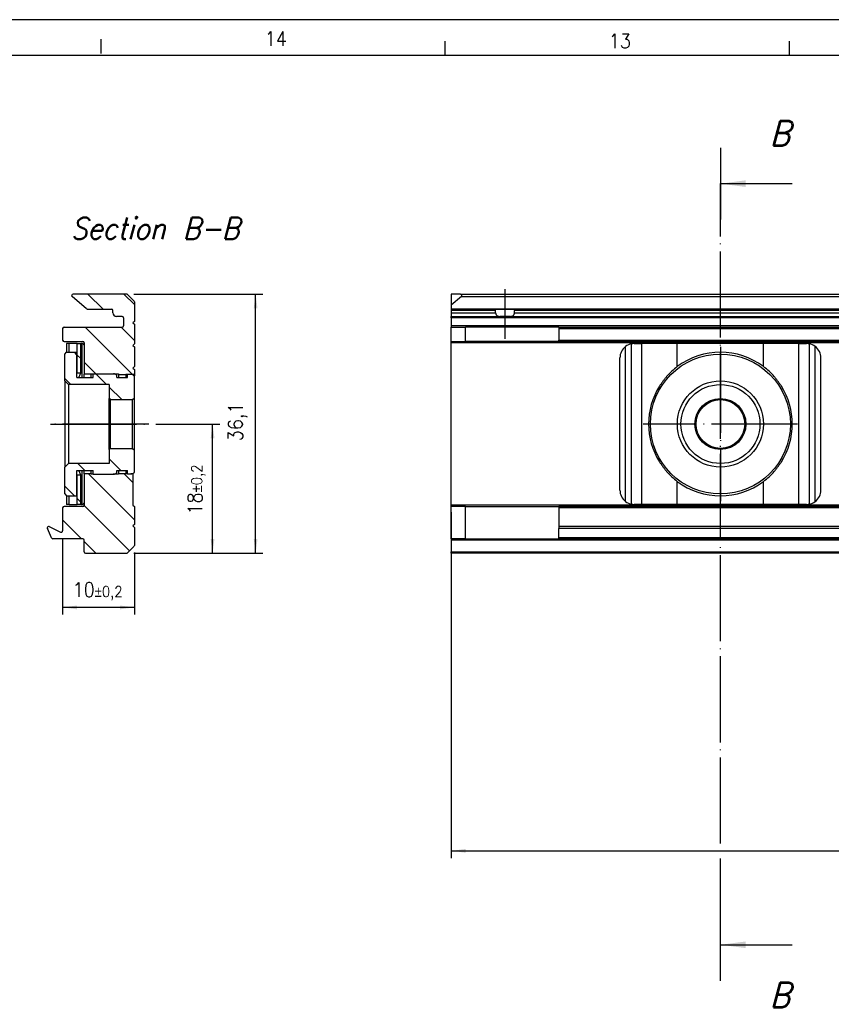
# Model space of a CAD drawing. Header units: millimetres. Extents: x -746 to 1006, y -92 to 517.
# Tile 9 of 59: x -593 to -480, y 365 to 502. Entities that reach past the tile are written whole.
import ezdxf

# ---------------------------------------------------------------- set-up
doc = ezdxf.new("R2010")
doc.units = ezdxf.units.MM
doc.linetypes.add('DOT_CENTER', pattern=[14, 12, -1, 0, -1])
doc.layers.add('1', color=7, linetype='Continuous')
doc.styles.add('CONVERTER_11', font='txt.shx', dxfattribs={"width": 0.9, "oblique": 15})
doc.styles.add('CONVERTER_12', font='txt.shx', dxfattribs={"width": 0.9})
doc.dimstyles.new('ME10_DIM_15', dxfattribs={"dimtxt": 2, "dimasz": 2, "dimexe": 1, "dimexo": 1, "dimgap": 1, "dimtad": 1, "dimdsep": 46, "dimtxsty": 'CONVERTER_12', "dimsah": 1, "dimcen": 0.09, "dimclrd": 2, "dimclre": 2, "dimclrt": 2, "dimadec": 0, "dimazin": 0, "dimtol": 1, "dimtp": 0.2, "dimtm": 0.2, "dimtfac": 0.75, "dimtdec": 0, "dimtix": 1, "dimtmove": 0, "dimatfit": 3, "dimfxl": 1, "dimtolj": 1, "dimtzin": 0, "dimarcsym": 0})
doc.dimstyles.new('ME10_DIM_16', dxfattribs={"dimtxt": 2, "dimasz": 2, "dimexe": 1, "dimexo": 1, "dimgap": 1, "dimtad": 1, "dimdsep": 46, "dimtxsty": 'CONVERTER_12', "dimsah": 1, "dimcen": 0.09, "dimclrd": 2, "dimclre": 2, "dimclrt": 2, "dimadec": 0, "dimazin": 0, "dimtol": 1, "dimtp": 0.2, "dimtm": 0.2, "dimtfac": 0.75, "dimtdec": 0, "dimtix": 1, "dimtmove": 0, "dimatfit": 3, "dimfxl": 1, "dimtolj": 1, "dimtzin": 0, "dimarcsym": 0})
doc.dimstyles.new('ME10_DIM_17', dxfattribs={"dimtxt": 2, "dimasz": 2, "dimexe": 1, "dimexo": 1, "dimgap": 1, "dimtad": 1, "dimdsep": 46, "dimtxsty": 'CONVERTER_12', "dimsah": 1, "dimcen": 0.09, "dimclrd": 2, "dimclre": 2, "dimclrt": 2, "dimadec": 0, "dimazin": 0, "dimtfac": 1, "dimtdec": 4, "dimtix": 1, "dimtmove": 0, "dimatfit": 3, "dimfxl": 1, "dimtolj": 1, "dimtzin": 0, "dimarcsym": 0})
doc.dimstyles.new('ME10_DIM_29', dxfattribs={"dimtxt": 2, "dimasz": 2, "dimexe": 1, "dimexo": 1, "dimgap": 1, "dimtad": 1, "dimdsep": 46, "dimtxsty": 'CONVERTER_12', "dimsah": 1, "dimcen": 0.09, "dimclrd": 2, "dimclre": 2, "dimclrt": 2, "dimadec": 0, "dimazin": 0, "dimtol": 1, "dimtp": 0.4, "dimtm": 0.4, "dimtfac": 0.75, "dimtdec": 0, "dimtix": 1, "dimtmove": 0, "dimatfit": 3, "dimfxl": 1, "dimtolj": 1, "dimtzin": 0, "dimarcsym": 0})
doc.dimstyles.get("Standard").update_dxf_attribs({"dimtxt": 0.18, "dimasz": 0.18, "dimexe": 0.18, "dimexo": 0.0625, "dimgap": 0.09, "dimtad": 0, "dimtih": 1, "dimtoh": 1, "dimdec": 4, "dimzin": 0, "dimdsep": 46, "dimtxsty": 'Standard', "dimcen": 0.09, "dimadec": 0, "dimazin": 0, "dimtfac": 1, "dimtdec": 4, "dimtofl": 0, "dimtmove": 0, "dimatfit": 3, "dimfxl": 1, "dimtolj": 1, "dimtzin": 0, "dimarcsym": 0})
pattern_1 = [(-45, (0, 0), (2.5, 2.5), [])]

# ---------------------------------------------------------------- blocks, each defined once
blk = doc.blocks.new('SOPORTE_SV2-T__6', base_point=(-589.22, 427.45))
at = {"linetype": 'Continuous'}
h = blk.add_hatch(dxfattribs=at)
h.set_pattern_fill('_USER', color=3, scale=3.535534, angle=-45, pattern_type=0)
h.set_pattern_definition(pattern_1)
edge = h.paths.add_edge_path()
edge.add_arc((-583.6, 461.65), 0.2, 230, 270)
edge.add_line((-583.6, 461.45), (-582.73, 461.45))
edge.add_line((-582.73, 461.45), (-580.28, 461.45))
edge.add_arc((-580.28, 461.25), 0.2, 0, 90, ccw=False)
edge.add_line((-580.08, 461.25), (-580.08, 460.95))
edge.add_arc((-579.58, 460.95), 0.5, 180, 270)
edge.add_line((-579.58, 460.45), (-579.43, 460.45))
edge.add_line((-579.43, 460.45), (-578.78, 460.45))
edge.add_arc((-578.78, 460.25), 0.2, 0, 90, ccw=False)
edge.add_line((-578.58, 460.25), (-578.58, 459.15))
edge.add_arc((-578.78, 459.15), 0.2, 270, 360, ccw=False)
edge.add_line((-578.78, 458.95), (-586.88, 458.95))
edge.add_arc((-586.88, 458.75), 0.2, 90, 180)
edge.add_line((-587.08, 458.75), (-587.08, 457.15))
edge.add_arc((-586.88, 457.15), 0.2, 180, 270)
edge.add_line((-586.88, 456.95), (-584.28, 456.95))
edge.add_arc((-584.28, 456.75), 0.2, 0, 90, ccw=False)
edge.add_line((-584.08, 456.75), (-584.08, 456.45))
edge.add_line((-584.08, 456.45), (-584.08, 452.4))
edge.add_line((-584.08, 452.4), (-583.08, 452.4))
edge.add_line((-583.08, 452.4), (-583.08, 452.45))
edge.add_line((-583.08, 452.45), (-582.83, 452.45))
edge.add_line((-582.83, 452.45), (-580.02, 452.45))
edge.add_line((-580.02, 452.45), (-579.28, 452.45))
edge.add_line((-579.28, 452.45), (-579.28, 452.35))
edge.add_line((-579.28, 452.35), (-578.28, 452.35))
edge.add_line((-578.28, 452.35), (-578.28, 452.4))
edge.add_line((-578.28, 452.4), (-578.03, 452.4))
edge.add_line((-578.03, 452.4), (-577.57, 452.4))
edge.add_line((-577.57, 452.4), (-577.08, 452.4))
edge.add_line((-577.08, 452.4), (-577.08, 453.05))
edge.add_line((-577.08, 453.05), (-577.28, 453.25))
edge.add_line((-577.28, 453.25), (-577.08, 453.45))
edge.add_line((-577.08, 453.45), (-577.08, 456.2))
edge.add_line((-577.08, 456.2), (-577.28, 456.4))
edge.add_line((-577.28, 456.4), (-577.08, 456.6))
edge.add_line((-577.08, 456.6), (-577.08, 459.35))
edge.add_line((-577.08, 459.35), (-577.28, 459.55))
edge.add_line((-577.28, 459.55), (-577.08, 459.75))
edge.add_line((-577.08, 459.75), (-577.08, 462.47))
edge.add_arc((-577.28, 462.47), 0.2, 0, 45)
edge.add_line((-577.14, 462.61), (-578.02, 463.49))
edge.add_arc((-578.16, 463.35), 0.2, 45, 90)
edge.add_line((-578.16, 463.55), (-585.63, 463.55))
edge.add_arc((-585.63, 463.35), 0.2, 90, 230)
edge.add_line((-585.76, 463.2), (-583.73, 461.5))
h = blk.add_hatch(dxfattribs=at)
h.set_pattern_fill('_USER', color=3, scale=3.535534, angle=-45, pattern_type=0)
h.set_pattern_definition(pattern_1)
edge = h.paths.add_edge_path()
edge.add_line((-585.05, 456.65), (-584.55, 456.65))
edge.add_line((-584.55, 456.65), (-584.55, 452.55))
edge.add_spline(control_points=[(-584.55, 452.55), (-584.59, 452.55), (-584.68, 452.55), (-584.8, 452.55), (-584.93, 452.55), (-585.01, 452.55), (-585.05, 452.55)], knot_values=[0, 0, 0, 0, 0.125, 0.25, 0.375, 0.5, 0.5, 0.5, 0.5], degree=3, periodic=0)
edge.add_line((-585.05, 452.55), (-585.05, 456.65))
h = blk.add_hatch(dxfattribs=at)
h.set_pattern_fill('_USER', color=3, scale=3.535534, angle=-45, pattern_type=0)
h.set_pattern_definition(pattern_1)
edge = h.paths.add_edge_path()
edge.add_line((-585.08, 452.49), (-585.08, 451.92))
edge.add_line((-585.08, 451.92), (-582.83, 451.92))
edge.add_line((-582.83, 451.92), (-582.83, 452.45))
edge.add_line((-582.83, 452.45), (-580.02, 452.45))
edge.add_arc((-580.02, 451.84), 0.613, 36.3292, 89.4593, ccw=False)
edge.add_line((-579.53, 452.2), (-579.53, 451.92))
edge.add_line((-579.53, 451.92), (-578.03, 451.92))
edge.add_line((-578.03, 451.92), (-578.03, 452.4))
edge.add_line((-578.03, 452.4), (-577.57, 452.4))
edge.add_arc((-577.57, 451.79), 0.613, 36.3182, 89.4483, ccw=False)
edge.add_line((-577.08, 452.15), (-577.08, 449.1))
edge.add_line((-577.08, 449.1), (-577.33, 448.85))
edge.add_line((-577.33, 448.85), (-580.43, 448.85))
edge.add_line((-580.43, 448.85), (-580.58, 449))
edge.add_line((-580.58, 449), (-580.58, 450.95))
edge.add_line((-580.58, 450.95), (-586.28, 450.95))
edge.add_line((-586.28, 450.95), (-586.78, 451.45))
edge.add_line((-586.78, 451.45), (-586.78, 455.2))
edge.add_line((-586.78, 455.2), (-586.53, 455.45))
edge.add_line((-586.53, 455.45), (-585.08, 455.45))
edge.add_line((-585.08, 455.45), (-585.08, 452.49))
h = blk.add_hatch(dxfattribs=at)
h.set_pattern_fill('_USER', color=3, scale=3.535534, angle=-45, pattern_type=0)
h.set_pattern_definition(pattern_1)
edge = h.paths.add_edge_path()
edge.add_line((-580.58, 441.9), (-580.58, 439.95))
edge.add_line((-580.58, 439.95), (-586.28, 439.95))
edge.add_line((-586.28, 439.95), (-586.78, 439.45))
edge.add_line((-586.78, 439.45), (-586.78, 435.7))
edge.add_line((-586.78, 435.7), (-586.53, 435.45))
edge.add_line((-586.53, 435.45), (-585.08, 435.45))
edge.add_line((-585.08, 435.45), (-585.08, 438.41))
edge.add_line((-585.08, 438.41), (-585.08, 438.97))
edge.add_line((-585.08, 438.97), (-582.83, 438.97))
edge.add_line((-582.83, 438.97), (-582.83, 438.45))
edge.add_line((-582.83, 438.45), (-580.02, 438.45))
edge.add_arc((-580.02, 439.06), 0.613, 270.5407, 323.6708)
edge.add_line((-579.53, 438.7), (-579.53, 438.97))
edge.add_line((-579.53, 438.97), (-578.03, 438.97))
edge.add_line((-578.03, 438.97), (-578.03, 438.5))
edge.add_line((-578.03, 438.5), (-577.57, 438.5))
edge.add_arc((-577.57, 439.11), 0.613, 270.5517, 323.6818)
edge.add_line((-577.08, 438.75), (-577.08, 441.8))
edge.add_line((-577.08, 441.8), (-577.33, 442.05))
edge.add_line((-577.33, 442.05), (-580.43, 442.05))
edge.add_line((-580.43, 442.05), (-580.58, 441.9))
h = blk.add_hatch(dxfattribs=at)
h.set_pattern_fill('_USER', color=3, scale=3.535534, angle=-45, pattern_type=0)
h.set_pattern_definition(pattern_1)
edge = h.paths.add_edge_path()
edge.add_line((-584.08, 438.5), (-584.08, 434.45))
edge.add_line((-584.08, 434.45), (-584.08, 434.15))
edge.add_arc((-584.28, 434.15), 0.2, 270, 360, ccw=False)
edge.add_line((-584.28, 433.95), (-586.88, 433.95))
edge.add_arc((-586.88, 433.75), 0.2, 90, 180)
edge.add_line((-587.08, 433.75), (-587.08, 430.56))
edge.add_arc((-587.28, 430.56), 0.2, 244, 360, ccw=False)
edge.add_line((-587.37, 430.38), (-588.93, 431.15))
edge.add_arc((-589.02, 430.97), 0.2, 64, 204)
edge.add_line((-589.2, 430.89), (-588.62, 429.57))
edge.add_arc((-588.43, 429.65), 0.2, 204, 270)
edge.add_line((-588.43, 429.45), (-584.28, 429.45))
edge.add_arc((-584.28, 429.25), 0.2, 0, 90, ccw=False)
edge.add_line((-584.08, 429.25), (-584.08, 427.65))
edge.add_arc((-583.88, 427.65), 0.2, 180, 270)
edge.add_line((-583.88, 427.45), (-578.16, 427.45))
edge.add_arc((-578.16, 427.65), 0.2, 270, 315)
edge.add_line((-578.02, 427.51), (-577.14, 428.39))
edge.add_arc((-577.28, 428.53), 0.2, 315, 360)
edge.add_line((-577.08, 428.53), (-577.08, 431.05))
edge.add_line((-577.08, 431.05), (-577.28, 431.25))
edge.add_line((-577.28, 431.25), (-577.08, 431.45))
edge.add_line((-577.08, 431.45), (-577.08, 433.95))
edge.add_line((-577.08, 433.95), (-577.28, 434.15))
edge.add_line((-577.28, 434.15), (-577.28, 438.5))
edge.add_line((-577.28, 438.5), (-577.57, 438.5))
edge.add_line((-577.57, 438.5), (-578.03, 438.5))
edge.add_line((-578.03, 438.5), (-578.28, 438.5))
edge.add_line((-578.28, 438.5), (-578.28, 438.55))
edge.add_line((-578.28, 438.55), (-579.28, 438.55))
edge.add_line((-579.28, 438.55), (-579.28, 438.45))
edge.add_line((-579.28, 438.45), (-580.02, 438.45))
edge.add_line((-580.02, 438.45), (-582.83, 438.45))
edge.add_line((-582.83, 438.45), (-583.08, 438.45))
edge.add_line((-583.08, 438.45), (-583.08, 438.5))
edge.add_line((-583.08, 438.5), (-584.08, 438.5))
h = blk.add_hatch(dxfattribs=at)
h.set_pattern_fill('_USER', color=3, scale=3.535534, angle=-45, pattern_type=0)
h.set_pattern_definition(pattern_1)
edge = h.paths.add_edge_path()
edge.add_line((-585.05, 434.25), (-585.05, 438.35))
edge.add_spline(control_points=[(-585.05, 438.35), (-585.01, 438.35), (-584.93, 438.35), (-584.8, 438.35), (-584.68, 438.35), (-584.59, 438.35), (-584.55, 438.35)], knot_values=[0, 0, 0, 0, 0.125, 0.25, 0.375, 0.5, 0.5, 0.5, 0.5], degree=3, periodic=0)
edge.add_line((-584.55, 438.35), (-584.55, 434.25))
edge.add_line((-584.55, 434.25), (-585.05, 434.25))
at = {"color": 7, "linetype": 'Continuous'}
for p, q in [((-583.73, 461.5), (-585.76, 463.2)), ((-578.16, 463.55), (-585.63, 463.55)), ((-577.14, 462.61), (-578.02, 463.49)), ((-577.08, 462.47), (-577.08, 459.75)), ((-583.6, 461.45), (-582.73, 461.45)), ((-582.73, 461.45), (-580.28, 461.45)), ((-580.08, 460.95), (-580.08, 461.25)), ((-579.43, 460.45), (-579.58, 460.45)), ((-578.78, 460.45), (-579.43, 460.45)), ((-578.58, 460.25), (-578.58, 459.15)), ((-577.08, 459.75), (-577.28, 459.55)), ((-587.08, 458.75), (-587.08, 457.15)), ((-586.88, 458.95), (-578.78, 458.95)), ((-577.28, 459.55), (-577.08, 459.35)), ((-577.08, 459.35), (-577.08, 456.6)), ((-586.88, 456.95), (-584.28, 456.95)), ((-586.55, 456.65), (-586.55, 455.43)), ((-586.18, 456.65), (-586.55, 456.65)), ((-585.05, 456.65), (-586.18, 456.65)), ((-585.05, 452.55), (-585.05, 456.65)), ((-585.05, 456.65), (-584.55, 456.65)), ((-584.55, 452.55), (-584.55, 456.65)), ((-584.55, 456.65), (-584.44, 456.65)), ((-584.08, 456.75), (-584.08, 456.45)), ((-584.08, 456.45), (-584.08, 452.4)), ((-577.08, 456.6), (-577.28, 456.4)), ((-577.28, 456.4), (-577.08, 456.2)), ((-577.08, 456.2), (-577.08, 453.45)), ((-586.78, 455.2), (-586.53, 455.45)), ((-586.78, 451.45), (-586.78, 455.2)), ((-586.53, 455.45), (-585.08, 455.45)), ((-585.08, 452.49), (-585.08, 455.45)), ((-577.08, 453.45), (-577.28, 453.25)), ((-577.28, 453.25), (-577.08, 453.05)), ((-577.08, 453.05), (-577.08, 452.4)), ((-586.78, 451.45), (-586.78, 439.45)), ((-586.28, 450.95), (-586.78, 451.45)), ((-585.08, 451.92), (-585.08, 452.49)), ((-585.08, 451.92), (-582.83, 451.92)), ((-583.08, 452.4), (-584.08, 452.4)), ((-584.08, 451.92), (-584.08, 452.4)), ((-583.08, 452.4), (-583.08, 452.45)), ((-583.08, 452.45), (-582.83, 452.45)), ((-583.08, 451.92), (-583.08, 452.4)), ((-582.83, 451.92), (-582.83, 452.45)), ((-582.83, 452.45), (-580.02, 452.45)), ((-580.02, 452.45), (-579.28, 452.45)), ((-579.53, 451.92), (-579.53, 452.2)), ((-579.53, 451.92), (-578.03, 451.92)), ((-579.28, 452.45), (-579.28, 452.35)), ((-579.28, 452.35), (-579.28, 451.92)), ((-579.28, 452.35), (-578.28, 452.35)), ((-578.28, 452.35), (-578.28, 452.4)), ((-578.28, 452.4), (-578.03, 452.4)), ((-578.28, 452.35), (-578.28, 451.92)), ((-578.03, 451.92), (-578.03, 452.4)), ((-578.03, 452.4), (-577.57, 452.4)), ((-577.57, 452.4), (-577.08, 452.4)), ((-577.08, 452.4), (-577.08, 452.15)), ((-577.08, 449.1), (-577.08, 452.15)), ((-586.28, 450.95), (-586.28, 445.45)), ((-580.58, 450.95), (-586.28, 450.95)), ((-580.58, 450.95), (-580.58, 449)), ((-580.43, 448.85), (-580.58, 449)), ((-580.58, 441.9), (-580.58, 449)), ((-580.43, 448.85), (-577.33, 448.85)), ((-580.43, 442.05), (-580.43, 448.85)), ((-577.33, 448.85), (-577.08, 449.1)), ((-577.33, 442.05), (-577.33, 448.85)), ((-577.08, 441.8), (-577.08, 449.1)), ((-586.28, 445.45), (-586.28, 439.95)), ((-580.43, 442.05), (-580.58, 441.9)), ((-580.58, 441.9), (-580.58, 439.95)), ((-580.43, 442.05), (-577.33, 442.05)), ((-577.33, 442.05), (-577.08, 441.8)), ((-577.08, 438.75), (-577.08, 441.8)), ((-586.28, 439.95), (-586.78, 439.45)), ((-586.78, 435.7), (-586.78, 439.45)), ((-580.58, 439.95), (-586.28, 439.95)), ((-585.08, 438.41), (-585.08, 438.97)), ((-585.08, 438.97), (-582.83, 438.97)), ((-585.08, 435.45), (-585.08, 438.41)), ((-585.05, 434.25), (-585.05, 438.35)), ((-584.55, 434.25), (-584.55, 438.35)), ((-584.08, 438.5), (-584.08, 438.97)), ((-583.08, 438.5), (-584.08, 438.5)), ((-584.08, 438.5), (-584.08, 434.45)), ((-583.08, 438.5), (-583.08, 438.97)), ((-583.08, 438.45), (-583.08, 438.5)), ((-582.83, 438.45), (-583.08, 438.45)), ((-582.83, 438.45), (-582.83, 438.97)), ((-582.83, 438.45), (-580.02, 438.45)), ((-579.28, 438.45), (-580.02, 438.45)), ((-579.53, 438.7), (-579.53, 438.97)), ((-579.53, 438.97), (-578.03, 438.97)), ((-579.28, 438.97), (-579.28, 438.55)), ((-579.28, 438.55), (-578.28, 438.55)), ((-579.28, 438.55), (-579.28, 438.45)), ((-578.28, 438.97), (-578.28, 438.55)), ((-578.28, 438.5), (-578.28, 438.55)), ((-578.03, 438.5), (-578.28, 438.5)), ((-578.03, 438.5), (-578.03, 438.97)), ((-578.03, 438.5), (-577.57, 438.5)), ((-577.28, 438.5), (-577.57, 438.5)), ((-577.28, 438.5), (-577.28, 438.58)), ((-577.28, 438.5), (-577.28, 434.15)), ((-586.78, 435.7), (-586.53, 435.45)), ((-586.55, 435.47), (-586.55, 434.25)), ((-586.53, 435.45), (-585.08, 435.45)), ((-587.08, 433.75), (-587.08, 430.56)), ((-584.28, 433.95), (-586.88, 433.95)), ((-586.18, 434.25), (-586.55, 434.25)), ((-586.18, 434.25), (-585.05, 434.25)), ((-584.55, 434.25), (-585.05, 434.25)), ((-584.44, 434.25), (-584.55, 434.25)), ((-584.08, 434.45), (-584.08, 434.15)), ((-577.28, 434.15), (-577.08, 433.95)), ((-577.08, 433.95), (-577.08, 431.45)), ((-588.62, 429.57), (-589.2, 430.89)), ((-588.93, 431.15), (-587.37, 430.38)), ((-577.08, 431.45), (-577.28, 431.25)), ((-577.28, 431.25), (-577.08, 431.05)), ((-577.08, 431.05), (-577.08, 428.53)), ((-584.28, 429.45), (-588.43, 429.45)), ((-584.08, 427.65), (-584.08, 429.25)), ((-578.02, 427.51), (-577.14, 428.39)), ((-583.88, 427.45), (-578.16, 427.45))]:
    blk.add_line(p, q, dxfattribs=at)
at = {"color": 3, "linetype": 'Continuous'}
for p, q in [((-586.18, 455.45), (-586.18, 456.65)), ((-584.36, 451.92), (-584.36, 456.65)), ((-584.36, 434.25), (-584.36, 438.97)), ((-586.18, 434.25), (-586.18, 435.45))]:
    blk.add_line(p, q, dxfattribs=at)
at = {"color": 7, "linetype": 'Continuous'}
for centre, radius, start, end in [((-585.63, 463.35), 0.2, 90, 230), ((-578.16, 463.35), 0.2, 45, 90), ((-577.28, 462.47), 0.2, 0, 45), ((-583.6, 461.65), 0.2, 230, 270), ((-580.28, 461.25), 0.2, 0, 90), ((-579.58, 460.95), 0.5, 180, 270), ((-578.78, 460.25), 0.2, 0, 90), ((-586.88, 458.75), 0.2, 90, 180), ((-578.78, 459.15), 0.2, 270, 0), ((-586.88, 457.15), 0.2, 180, 270), ((-584.28, 456.75), 0.2, 0, 90), ((-580.02, 451.84), 0.613, 36.3292, 89.4593), ((-577.57, 451.79), 0.613, 36.3182, 89.4483), ((-580.02, 439.06), 0.613, 270.5407, 323.6708), ((-577.57, 439.11), 0.613, 270.5517, 323.6818), ((-586.88, 433.75), 0.2, 90, 180), ((-584.28, 434.15), 0.2, 270, 0), ((-589.02, 430.97), 0.2, 64, 204), ((-588.43, 429.65), 0.2, 204, 270), ((-587.28, 430.56), 0.2, 244, 0), ((-584.28, 429.25), 0.2, 0, 90), ((-577.28, 428.53), 0.2, 315, 0), ((-583.88, 427.65), 0.2, 180, 270), ((-578.16, 427.65), 0.2, 270, 315)]:
    blk.add_arc(centre, radius, start, end, dxfattribs=at)
for points, knots in [([(-584.36, 456.65), (-584.37, 456.65), (-584.4, 456.65), (-584.43, 456.65), (-584.44, 456.65)], [0, 0, 0, 0, 0.04287066, 0.08566535, 0.08566535, 0.08566535, 0.08566535]), ([(-584.22, 456.61), (-584.23, 456.61), (-584.25, 456.62), (-584.28, 456.63), (-584.32, 456.64), (-584.35, 456.64), (-584.36, 456.65)], [0, 0, 0, 0, 0.0335814, 0.0688181, 0.1061577, 0.1455934, 0.1455934, 0.1455934, 0.1455934]), ([(-584.08, 456.45), (-584.09, 456.47), (-584.1, 456.5), (-584.13, 456.55), (-584.17, 456.58), (-584.2, 456.6), (-584.22, 456.61)], [0, 0, 0, 0, 0.0566977, 0.11026, 0.1630025, 0.217434, 0.217434, 0.217434, 0.217434]), ([(-585.08, 452.49), (-585.08, 452.49), (-585.07, 452.51), (-585.06, 452.53), (-585.06, 452.54), (-585.05, 452.55), (-585.05, 452.55)], [0, 0, 0, 0, 0.02579089, 0.05160843, 0.06023473, 0.06886103, 0.06886103, 0.06886103, 0.06886103]), ([(-584.8, 451.92), (-584.79, 451.97), (-584.75, 452.06), (-584.7, 452.19), (-584.64, 452.33), (-584.6, 452.43), (-584.57, 452.5), (-584.56, 452.53), (-584.55, 452.55)], [0, 0, 0, 0, 0.143141, 0.287047, 0.4308531, 0.575577, 0.6243996, 0.6732222, 0.6732222, 0.6732222, 0.6732222]), ([(-585.05, 438.35), (-585.05, 438.35), (-585.06, 438.36), (-585.06, 438.37), (-585.07, 438.39), (-585.08, 438.41), (-585.08, 438.41)], [0, 0, 0, 0, 0.008627, 0.017254, 0.04325307, 0.06886104, 0.06886104, 0.06886104, 0.06886104]), ([(-584.55, 438.35), (-584.56, 438.37), (-584.57, 438.4), (-584.6, 438.47), (-584.64, 438.57), (-584.7, 438.71), (-584.75, 438.84), (-584.79, 438.93), (-584.8, 438.97)], [0, 0, 0, 0, 0.048767, 0.097534, 0.2420646, 0.385741, 0.5298653, 0.6732222, 0.6732222, 0.6732222, 0.6732222]), ([(-584.44, 434.25), (-584.43, 434.25), (-584.4, 434.25), (-584.37, 434.25), (-584.36, 434.25)], [0, 0, 0, 0, 0.04279469, 0.08566535, 0.08566535, 0.08566535, 0.08566535]), ([(-584.36, 434.25), (-584.35, 434.26), (-584.32, 434.26), (-584.28, 434.27), (-584.25, 434.28), (-584.23, 434.29), (-584.22, 434.29)], [0, 0, 0, 0, 0.0394357, 0.0767753, 0.1120119, 0.1455934, 0.1455934, 0.1455934, 0.1455934]), ([(-584.22, 434.29), (-584.2, 434.3), (-584.17, 434.32), (-584.13, 434.35), (-584.1, 434.4), (-584.09, 434.43), (-584.08, 434.45)], [0, 0, 0, 0, 0.0544314, 0.107174, 0.1607363, 0.2174339, 0.2174339, 0.2174339, 0.2174339])]:
    blk.add_open_spline(points, degree=3, knots=knots, dxfattribs=at)
for points in [[(-584.55, 452.55), (-584.59, 452.55), (-584.68, 452.55), (-584.8, 452.55), (-584.93, 452.55), (-585.01, 452.55), (-585.05, 452.55)], [(-585.05, 438.35), (-585.01, 438.35), (-584.93, 438.35), (-584.8, 438.35), (-584.68, 438.35), (-584.59, 438.35), (-584.55, 438.35)]]:
    blk.add_open_spline(points, degree=3, dxfattribs=at)
at = {"layer": '1', "color": 2, "linetype": 'DOT_CENTER'}
for p, q in [((-575.08, 445.45), (-588.78, 445.45)), ((-588.78, 445.45), (-575.08, 445.45))]:
    blk.add_line(p, q, dxfattribs=at)
blk = doc.blocks.new('*D82')
at = {"layer": '1', "color": 2, "linetype": 'Continuous'}
for p, q in [((-587.08, 429.56), (-587.08, 418.9)), ((-577.08, 427.53), (-577.08, 418.9)), ((-577.08, 419.9), (-587.08, 419.9))]:
    blk.add_line(p, q, dxfattribs=at)
at = {"layer": '1', "color": 2}
for points in [[(-585.08, 420.16), (-585.08, 419.63), (-587.08, 419.9)], [(-579.08, 419.63), (-579.08, 420.16), (-577.08, 419.9)]]:
    blk.add_solid(points, dxfattribs=at)
at = {"layer": '1', "color": 2, "insert": (-585.69, 420.9), "char_height": 2, "attachment_point": 7, "rotation": 0.0001, "line_spacing_factor": 0.60024, "style": 'CONVERTER_12'}
blk.add_mtext('\\C2;10\\C2;\\H1.5;{\\Fgdt;`}0,2', dxfattribs=at)
blk = doc.blocks.new('*D83')
at = {"layer": '1', "color": 2, "linetype": 'Continuous'}
for p, q in [((-574.08, 445.45), (-565.19, 445.45)), ((-566.19, 427.45), (-566.19, 445.45)), ((-577.16, 427.45), (-565.19, 427.45))]:
    blk.add_line(p, q, dxfattribs=at)
at = {"layer": '1', "color": 2}
for points in [[(-565.93, 443.45), (-566.46, 443.45), (-566.19, 445.45)], [(-566.46, 429.45), (-565.93, 429.45), (-566.19, 427.45)]]:
    blk.add_solid(points, dxfattribs=at)
at = {"layer": '1', "color": 2, "insert": (-567.19, 432.84), "char_height": 2, "attachment_point": 7, "rotation": 90, "line_spacing_factor": 0.60024, "style": 'CONVERTER_12'}
blk.add_mtext('\\C2;18\\C2;\\H1.5;{\\Fgdt;`}0,2', dxfattribs=at)
blk = doc.blocks.new('*D84')
at = {"layer": '1', "color": 2, "linetype": 'Continuous'}
for p, q in [((-577.16, 463.55), (-559.19, 463.55)), ((-560.19, 427.45), (-560.19, 463.55)), ((-577.16, 427.45), (-559.19, 427.45))]:
    blk.add_line(p, q, dxfattribs=at)
at = {"layer": '1', "color": 2}
for points in [[(-559.93, 461.55), (-560.46, 461.55), (-560.19, 463.55)], [(-560.46, 429.45), (-559.93, 429.45), (-560.19, 427.45)]]:
    blk.add_solid(points, dxfattribs=at)
at = {"layer": '1', "color": 2, "insert": (-561.39, 443.05), "char_height": 2, "attachment_point": 7, "rotation": 90, "line_spacing_factor": 0.60024, "style": 'CONVERTER_12'}
blk.add_mtext('36,1', dxfattribs=at)
blk = doc.blocks.new('SOPORTE_SV2-T__16', base_point=(-532.95, 427.45))
at = {"color": 7, "linetype": 'Continuous'}
for p, q in [((-532.95, 463.55), (-532.95, 462)), ((-531.65, 463.55), (-532.95, 463.55)), ((-531.52, 463.2), (-532.95, 462)), ((-531.65, 463.55), (-415.55, 463.55)), ((-532.95, 462), (-532.95, 461.5)), ((-532.95, 461.5), (-532.95, 461.45)), ((-532.95, 461.45), (-532.95, 461.25)), ((-532.95, 461.45), (-526.89, 461.45)), ((-532.95, 461.25), (-532.95, 460.95)), ((-526.89, 461.45), (-524.01, 461.45)), ((-526.76, 460.95), (-526.76, 461.25)), ((-524.14, 460.95), (-524.14, 461.25)), ((-524.01, 461.45), (-478.54, 461.45)), ((-532.95, 460.95), (-532.95, 460.45)), ((-532.95, 460.25), (-532.95, 460.45)), ((-532.95, 460.45), (-526.14, 460.45)), ((-532.95, 460.25), (-532.95, 459.15)), ((-524.76, 460.45), (-526.14, 460.45)), ((-524.76, 460.45), (-478.45, 460.45)), ((-532.95, 459.15), (-532.95, 458.95)), ((-532.95, 458.95), (-530.95, 458.95)), ((-532.95, 456.95), (-532.95, 458.95)), ((-517.95, 458.95), (-530.95, 458.95)), ((-530.95, 456.95), (-530.95, 458.95)), ((-517.95, 458.95), (-478.45, 458.95)), ((-517.95, 458.95), (-517.95, 458.75)), ((-517.95, 458.75), (-517.95, 457.15)), ((-532.95, 456.75), (-532.95, 456.95)), ((-532.95, 456.95), (-530.95, 456.95)), ((-517.95, 456.95), (-530.95, 456.95)), ((-517.95, 456.95), (-517.95, 457.15)), ((-517.95, 456.95), (-415.95, 456.95)), ((-532.95, 434.15), (-532.95, 456.75)), ((-507.45, 456.65), (-506.38, 456.65)), ((-501.46, 456.65), (-506.38, 456.65)), ((-489.44, 456.65), (-501.46, 456.65)), ((-484.52, 456.65), (-489.44, 456.65)), ((-484.52, 456.65), (-483.45, 456.65)), ((-509.45, 436.25), (-509.45, 454.65)), ((-481.45, 436.25), (-481.45, 454.65)), ((-532.95, 433.95), (-532.95, 434.15)), ((-532.95, 429.45), (-532.95, 433.95)), ((-530.95, 433.95), (-532.95, 433.95)), ((-530.95, 433.95), (-517.95, 433.95)), ((-530.95, 429.45), (-530.95, 433.95)), ((-415.28, 433.95), (-517.95, 433.95)), ((-517.95, 433.95), (-517.95, 433.75)), ((-517.95, 433.75), (-517.95, 431.17)), ((-506.38, 434.25), (-507.45, 434.25)), ((-501.46, 434.25), (-506.38, 434.25)), ((-489.44, 434.25), (-501.46, 434.25)), ((-484.52, 434.25), (-489.44, 434.25)), ((-483.45, 434.25), (-484.52, 434.25)), ((-416.03, 431.17), (-517.95, 431.17)), ((-517.95, 431.17), (-517.95, 430.89)), ((-517.95, 429.57), (-517.95, 430.89)), ((-532.95, 429.45), (-532.95, 429.25)), ((-530.95, 429.45), (-532.95, 429.45)), ((-530.95, 429.45), (-517.95, 429.45)), ((-517.95, 429.45), (-517.95, 429.57)), ((-414.88, 429.45), (-517.95, 429.45)), ((-532.95, 429.25), (-532.95, 427.65)), ((-532.95, 427.45), (-532.95, 427.65)), ((-415.62, 427.45), (-532.95, 427.45))]:
    blk.add_line(p, q, dxfattribs=at)
at = {"color": 3, "linetype": 'Continuous'}
for p, q in [((-531.52, 463.2), (-415.79, 463.2)), ((-532.95, 461.5), (-478.54, 461.5)), ((-526.76, 461.25), (-532.95, 461.25)), ((-478.52, 461.25), (-524.14, 461.25)), ((-532.95, 460.95), (-526.76, 460.95)), ((-478.45, 460.25), (-532.95, 460.25)), ((-524.14, 460.95), (-478.45, 460.95)), ((-478.45, 459.15), (-532.95, 459.15)), ((-517.95, 458.75), (-414.75, 458.75)), ((-517.95, 457.15), (-415.82, 457.15)), ((-416.08, 456.75), (-532.95, 456.75)), ((-508.65, 434.65), (-508.65, 456.25)), ((-507.85, 434.29), (-507.85, 456.61)), ((-506.38, 434.25), (-506.38, 456.65)), ((-501.46, 453.44), (-501.46, 456.65)), ((-489.44, 453.44), (-489.44, 456.65)), ((-484.52, 434.25), (-484.52, 456.65)), ((-483.05, 434.29), (-483.05, 456.61)), ((-482.25, 434.65), (-482.25, 456.25)), ((-501.46, 434.25), (-501.46, 437.46)), ((-489.44, 434.25), (-489.44, 437.46)), ((-415.15, 434.15), (-532.95, 434.15)), ((-415.42, 433.75), (-517.95, 433.75)), ((-415.84, 430.89), (-517.95, 430.89)), ((-414.96, 429.57), (-517.95, 429.57)), ((-414.75, 429.25), (-532.95, 429.25)), ((-532.95, 427.65), (-415.48, 427.65))]:
    blk.add_line(p, q, dxfattribs=at)
at = {"color": 7, "linetype": 'Continuous'}
for radius in [9.75, 6, 5.5, 3.55, 3.4]:
    blk.add_circle((-495.45, 445.45), radius, dxfattribs=at)
for centre, radius, start, end in [((-531.65, 463.35), 0.2, 310, 90), ((-507.45, 454.65), 2, 126.8699, 180), ((-507.45, 454.65), 2, 101.598, 126.8699), ((-507.45, 454.65), 2, 90, 101.598), ((-483.45, 454.65), 2, 78.402, 90), ((-483.45, 454.65), 2, 53.1301, 78.402), ((-483.45, 454.65), 2, 0, 53.1301), ((-495.45, 445.45), 10, 53.076, 126.924), ((-495.45, 445.45), 10, 126.924, 138.5708), ((-495.45, 445.45), 10, 41.4292, 53.076), ((-495.45, 445.45), 10, 148.2362, 211.7638), ((-495.45, 445.45), 10, 328.2363, 31.7637), ((-495.45, 445.45), 10, 221.4292, 233.076), ((-495.45, 445.45), 10, 306.924, 318.5708), ((-495.45, 445.45), 10, 233.076, 306.924), ((-507.45, 436.25), 2, 180, 233.1301), ((-483.45, 436.25), 2, 306.8699, 0), ((-507.45, 436.25), 2, 233.1301, 258.402), ((-507.45, 436.25), 2, 258.402, 270), ((-483.45, 436.25), 2, 270, 281.598), ((-483.45, 436.25), 2, 281.598, 306.8699)]:
    blk.add_arc(centre, radius, start, end, dxfattribs=at)
for points, knots in [([(-526.76, 461.25), (-526.76, 461.25), (-526.76, 461.25), (-526.76, 461.27), (-526.76, 461.29), (-526.77, 461.31), (-526.78, 461.34), (-526.79, 461.37), (-526.8, 461.39), (-526.82, 461.41), (-526.83, 461.42), (-526.84, 461.43), (-526.85, 461.44), (-526.87, 461.45), (-526.89, 461.45), (-526.89, 461.45)], [0, 0, 0, 0, 0.0032229, 0.0063371, 0.0372094, 0.0632558, 0.0837864, 0.121246, 0.1560323, 0.1717467, 0.186759, 0.2020732, 0.213884, 0.2374901, 0.259325, 0.259325, 0.259325, 0.259325]), ([(-524.01, 461.45), (-524.01, 461.45), (-524.02, 461.45), (-524.03, 461.45), (-524.04, 461.44), (-524.05, 461.44), (-524.06, 461.43), (-524.07, 461.42), (-524.08, 461.41), (-524.09, 461.4), (-524.1, 461.38), (-524.11, 461.37), (-524.12, 461.35), (-524.12, 461.33), (-524.13, 461.31), (-524.13, 461.29), (-524.14, 461.28), (-524.14, 461.26), (-524.14, 461.25), (-524.14, 461.25), (-524.14, 461.25)], [0, 0, 0, 0, 0.0113724, 0.0215681, 0.034295, 0.0455523, 0.0601178, 0.0726769, 0.0876893, 0.1034036, 0.1202544, 0.1377942, 0.1584814, 0.1757048, 0.1962256, 0.2136882, 0.2349027, 0.2531701, 0.2563735, 0.2595072, 0.2595072, 0.2595072, 0.2595072]), ([(-526.76, 460.95), (-526.76, 460.94), (-526.76, 460.92), (-526.76, 460.88), (-526.75, 460.84), (-526.75, 460.8), (-526.73, 460.75), (-526.71, 460.69), (-526.68, 460.64), (-526.64, 460.6), (-526.61, 460.57), (-526.55, 460.53), (-526.47, 460.49), (-526.37, 460.46), (-526.25, 460.45), (-526.18, 460.45), (-526.14, 460.45)], [0, 0, 0, 0, 0.0323565, 0.0700839, 0.107462, 0.1388805, 0.2023947, 0.2686217, 0.3257349, 0.3745923, 0.4257458, 0.4743733, 0.5784304, 0.6876478, 0.7990087, 0.9187136, 0.9187136, 0.9187136, 0.9187136]), ([(-524.76, 460.45), (-524.72, 460.45), (-524.65, 460.45), (-524.53, 460.46), (-524.43, 460.49), (-524.35, 460.53), (-524.29, 460.57), (-524.26, 460.6), (-524.22, 460.64), (-524.19, 460.69), (-524.17, 460.75), (-524.15, 460.8), (-524.15, 460.85), (-524.14, 460.88), (-524.14, 460.91), (-524.14, 460.94), (-524.14, 460.95)], [0, 0, 0, 0, 0.1197049, 0.2310658, 0.3402832, 0.4443403, 0.4929678, 0.5441213, 0.5929786, 0.6500919, 0.7186551, 0.7798314, 0.8142845, 0.8486282, 0.8806614, 0.9187121, 0.9187121, 0.9187121, 0.9187121]), ([(-502.95, 452.07), (-503.03, 451.96), (-503.21, 451.74), (-503.46, 451.4), (-503.71, 451.06), (-503.87, 450.83), (-503.95, 450.71)], [0, 0, 0, 0, 0.418104, 0.842646, 1.25962, 1.685167, 1.685167, 1.685167, 1.685167]), ([(-486.95, 450.71), (-487.03, 450.83), (-487.19, 451.06), (-487.44, 451.4), (-487.69, 451.74), (-487.87, 451.96), (-487.95, 452.07)], [0, 0, 0, 0, 0.425548, 0.842522, 1.267064, 1.685169, 1.685169, 1.685169, 1.685169]), ([(-503.95, 440.19), (-503.87, 440.07), (-503.71, 439.84), (-503.46, 439.5), (-503.21, 439.16), (-503.03, 438.94), (-502.95, 438.83)], [0, 0, 0, 0, 0.425548, 0.842521, 1.267063, 1.685167, 1.685167, 1.685167, 1.685167]), ([(-487.95, 438.83), (-487.87, 438.94), (-487.69, 439.16), (-487.44, 439.5), (-487.19, 439.84), (-487.03, 440.07), (-486.95, 440.19)], [0, 0, 0, 0, 0.418104, 0.842647, 1.259621, 1.685169, 1.685169, 1.685169, 1.685169])]:
    blk.add_open_spline(points, degree=3, knots=knots, dxfattribs=at)
at = {"layer": '1', "color": 2, "linetype": 'DOT_CENTER'}
for p, q in [((-495.45, 456.2), (-495.45, 434.7)), ((-484.7, 445.45), (-506.2, 445.45))]:
    blk.add_line(p, q, dxfattribs=at)
blk = doc.blocks.new('*D94')
at = {"layer": '1', "color": 2, "linetype": 'Continuous'}
for p, q in [((-532.95, 433.15), (-532.95, 384.98)), ((-55.95, 433.15), (-55.95, 384.98)), ((-532.95, 385.98), (-55.95, 385.98))]:
    blk.add_line(p, q, dxfattribs=at)
at = {"layer": '1', "color": 2}
for points in [[(-530.95, 386.24), (-530.95, 385.72), (-532.95, 385.98)], [(-57.95, 385.72), (-57.95, 386.24), (-55.95, 385.98)]]:
    blk.add_solid(points, dxfattribs=at)
at = {"layer": '1', "color": 2, "insert": (-305.56, 387.18), "char_height": 2, "attachment_point": 7, "rotation": 0.0001, "line_spacing_factor": 0.60024, "style": 'CONVERTER_12'}
blk.add_mtext('\\C2;\\C2;\\C2;725\\C2;\\H1.5;{\\Fgdt;`}0,4\\C2;[CM+105]', dxfattribs=at)
blk = doc.blocks.new('_A1', base_point=(89.41, -87.22))
at = {"layer": '1', "color": 2, "linetype": 'Continuous'}
for p, q in [((94.41, 501.78), (-745.59, 501.78)), ((-581.76, 499.07), (-581.76, 497.07)), ((-533.82, 498.78), (-533.82, 496.78)), ((-485.88, 498.78), (-485.88, 496.78))]:
    blk.add_line(p, q, dxfattribs=at)
at = {"layer": '1', "color": 7, "linetype": 'Continuous'}
blk.add_line((89.41, 496.78), (-725.59, 496.78), dxfattribs=at)
at = {"layer": '1', "color": 2, "char_height": 2, "attachment_point": 4, "line_spacing_factor": 1.20048, "style": 'CONVERTER_12'}
for s, insert in [('14', (-558.93, 499.14)), ('13', (-511, 498.81))]:
    blk.add_mtext(s, dxfattribs=dict(at, insert=insert))
blk = doc.blocks.new('E-E__7', base_point=(-583.15, 445.5))
blk.add_blockref('SOPORTE_SV2-T__6', (-589.221, 427.45))
at = {"layer": '1', "color": 7, "insert": (-574.2, 474.2), "char_height": 3, "attachment_point": 2, "line_spacing_factor": 1.20048, "style": 'CONVERTER_11'}
blk.add_mtext('Section B-B', dxfattribs=at)
at = {"layer": '1'}
for base, p1, dimstyle, picture, middle in [((-560.195, 427.45), (-578.162, 463.55), 'ME10_DIM_17', '*D84', (-562.295, 445.5)), ((-566.195, 427.45), (-575.079, 445.45), 'ME10_DIM_16', '*D83', (-568.195, 436.45))]:
    dim = blk.add_linear_dim(base=base, p1=p1, p2=(-578.162, 427.45), angle=90, dimstyle=dimstyle, dxfattribs=at)
    dim.commit()
    dim.dimension.update_dxf_attribs({"geometry": picture, "text_midpoint": middle, "text_rotation": 90})
dim = blk.add_linear_dim(base=(-577.079, 419.896), p1=(-587.079, 430.563), p2=(-577.079, 428.533), dimstyle='ME10_DIM_15', dxfattribs=at)
dim.commit()
dim.dimension.update_dxf_attribs({"geometry": '*D82', "text_midpoint": (-582.079, 421.896), "text_rotation": 0.00014})
blk = doc.blocks.new('E-E__15', base_point=(-495.7, 387.11))
at = {"layer": '1', "color": 2, "linetype": 'DOT_CENTER'}
blk.add_line((-495.45, 372.89), (-495.45, 478.94), dxfattribs=at)
at = {"layer": '1', "color": 7}
for points in [[(-491.95, 479.4), (-491.95, 478.48), (-495.45, 478.94)], [(-491.95, 373.35), (-491.95, 372.43), (-495.45, 372.89)]]:
    blk.add_solid(points, dxfattribs=at)
at = {"layer": '1', "color": 7, "char_height": 3.5, "attachment_point": 5, "line_spacing_factor": 1.20048, "style": 'CONVERTER_11'}
for insert in [(-487.2, 485.94), (-487.2, 365.89)]:
    blk.add_mtext('B', dxfattribs=dict(at, insert=insert))
at = {"layer": '1', "color": 7, "linetype": 'Continuous', "has_arrowhead": 0}
for points in [[(-495.45, 483.94), (-495.45, 478.94)], [(-495.45, 478.94), (-485.45, 478.94)], [(-495.45, 478.94), (-495.45, 473.94)], [(-495.45, 372.89), (-495.45, 377.89)], [(-495.45, 372.89), (-485.45, 372.89)], [(-495.45, 367.89), (-495.45, 372.89)]]:
    blk.add_leader(points, dimstyle='Standard', dxfattribs=at)
blk = doc.blocks.new('Front4', base_point=(-445.45, 445.5))
at = {"layer": '1', "color": 2, "linetype": 'DOT_CENTER'}
blk.add_line((-525.45, 457.328), (-525.45, 464.258), dxfattribs=at)
blk.add_blockref('SOPORTE_SV2-T__16', (-532.95, 427.45))
at = {"layer": '1'}
blk.add_blockref('E-E__15', (-495.7, 387.11), dxfattribs=at)
dim = blk.add_linear_dim(base=(-532.95, 385.979), p1=(-55.95, 434.15), p2=(-532.95, 434.15), text='<>[CM+105]', dimstyle='ME10_DIM_29', override={"dimpost": '<>[CM+105]'}, dxfattribs=at)
dim.commit()
dim.dimension.update_dxf_attribs({"geometry": '*D94', "text_midpoint": (-294.45, 388.179), "text_rotation": 0.00014})

msp = doc.modelspace()

# ---------------------------------------------------------------- block references
for name, p in [('_A1', (89.41, -87.22)), ('Front4', (-445.45, 445.5)), ('E-E__7', (-583.15, 445.5))]:
    msp.add_blockref(name, p)

doc.saveas('drawing.dxf')
